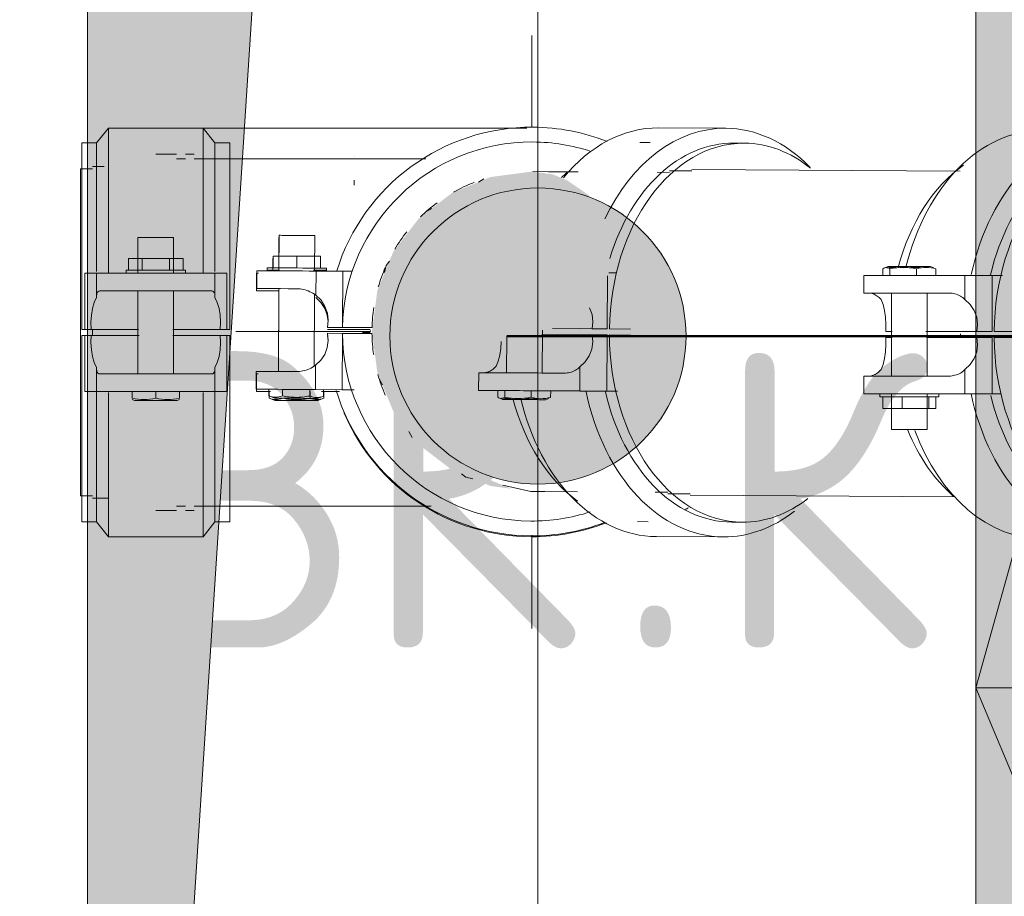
# Model space of a CAD drawing. Header units: millimetres. Extents: x 83162 to 161202, y 56220 to 105342.
# Tile 85 of 152: x 133597 to 133930, y 88110 to 88406. Entities that reach past the tile are written whole.
import ezdxf
from ezdxf import colors
from ezdxf.entities.mleader import LeaderData, LeaderLine
from ezdxf.math import Vec2, Vec3

# ---------------------------------------------------------------- set-up
doc = ezdxf.new("R2010")
doc.units = ezdxf.units.MM
doc.linetypes.add('ADSK_Осевая', pattern=[450, 250, -100, 0, -100])
doc.linetypes.add('ADSK_Штрих', pattern=[300, 200, -100])
for name, color, linetype, lineweight in [('A-____-NOTE-TEXT', 5, 'Continuous', 9), ('A-DETL-GENF-OTLN', 7, 'Continuous', 9), ('A-GLAZ-____-MCUT', 7, 'Continuous', 9), ('A-GLAZ-____-OTLN', 7, 'Continuous', 9), ('A-WALL-____-PATT', 7, 'Continuous', 9), ('M-EQPM-____-OTLN', 7, 'Continuous', 9), ('P-PIPE-____-CNTR', 7, 'ADSK_Осевая', 18), ('P-PIPE-____-OTLN', 7, 'Continuous', 50), ('Греющ. кабель', 204, 'Continuous', 50), ('ДЕВИ', 7, 'Continuous', 0)]:
    doc.layers.add(name, color=color, linetype=linetype, lineweight=lineweight)
doc.layers.add('A-DETL-____-OTLN', color=7, linetype='Continuous', lineweight=9, true_color=0x00a600)
doc.layers.add('A-DOOR-____-HDLN', color=5, linetype='ADSK_Штрих', lineweight=18, true_color=0x0000ff)
doc.styles.add('GOST Common', font='GOST_Common.ttf', dxfattribs={"height": 100})
doc.styles.add('ДЕВИ', font='CS_Gost2304.shx', dxfattribs={"width": 0.8})

# ---------------------------------------------------------------- blocks, each defined once
blk = doc.blocks.new('АР_Канал вертикальный прямоугольный - ВК_К-3568195-ВКК_01_К3_З_ЭОМ_греющий кабель_')
at = {"layer": 'A-DETL-GENF-OTLN', "lineweight": 5, "true_color": 0xf4f4f4}
blk.add_hatch(color=7, dxfattribs=at).paths.add_polyline_path([(-150, -700), (-71.81, 509.6), (-77.35, 523.45), (-79.99, 543.45), (-77.2, 564.3), (-66.83, 586.62), (-65, 615), (150, 700), (-150, 700), (-150, -181.08)])
at = {"layer": 'A-DETL-GENF-OTLN', "color": 254, "lineweight": 13, "true_color": 0xcccccc}
for p, q in [((-150, 700), (-150, -700)), ((-150, 700), (-150, -700)), ((150, -670), (150, 700)), ((-150, -700), (-65, 615)), ((-150, -700), (-65, 615))]:
    blk.add_line(p, q, dxfattribs=at)
at = {"layer": 'M-EQPM-____-OTLN', "color": 254, "lineweight": 5, "true_color": 0xcccccc}
for p, q in [((-150, -700), (-150, 700)), ((150, 700), (150, -670))]:
    blk.add_line(p, q, dxfattribs=at)
blk = doc.blocks.new('АР_Отверстие прямоугольное - АПТ-4520694-ВКК_01_К3_З_ЭОМ_греющий кабель_')
at = {"layer": 'A-DETL-GENF-OTLN', "lineweight": 5, "true_color": 0xf9f9f9}
blk.add_hatch(color=7, dxfattribs=at).paths.add_polyline_path([(425, -125), (425, 125), (-175, 125), (-175, -125), (-63.92, -125)])
at = {"layer": 'A-DETL-GENF-OTLN', "color": 254, "lineweight": 5, "true_color": 0xcccccc}
blk.add_line((425, 125), (-175, -125), dxfattribs=at)
at = {"layer": 'A-DETL-GENF-OTLN', "color": 254, "lineweight": 13, "true_color": 0xcccccc}
for p, q in [((-175, 125), (-175, -125)), ((-175, -125), (425, -125))]:
    blk.add_line(p, q, dxfattribs=at)
at = {"layer": 'A-GLAZ-____-MCUT', "color": 254, "lineweight": 5, "true_color": 0xcccccc}
blk.add_line((-175, 125), (-175, -125), dxfattribs=at)
blk = doc.blocks.new('АР_Отверстие прямоугольное - ВК_К-4520758-ВКК_01_К3_З_ЭОМ_греющий кабель_')
at = {"layer": 'A-DETL-GENF-OTLN', "lineweight": 5, "true_color": 0xf9f9f9}
blk.add_hatch(color=7, dxfattribs=at).paths.add_polyline_path([(575, 125), (-325, 125), (-325, -125), (575, -125), (575, -96.67)])
at = {"layer": 'A-DETL-GENF-OTLN', "color": 254, "lineweight": 5, "true_color": 0xcccccc}
blk.add_line((-325, 125), (575, -125), dxfattribs=at)
at = {"layer": 'A-DETL-GENF-OTLN', "color": 254, "lineweight": 13, "true_color": 0xcccccc}
for p, q in [((575, -125), (575, 125)), ((-325, -125), (575, -125))]:
    blk.add_line(p, q, dxfattribs=at)
at = {"layer": 'A-GLAZ-____-MCUT', "color": 254, "lineweight": 5, "true_color": 0xcccccc}
blk.add_line((575, 125), (575, -125), dxfattribs=at)
blk = doc.blocks.new('240311_Наметкина 10_РД_АР_К3_R21_rvt-1-ВКК_01_К3_З_ЭОМ_греющий кабель_')
at = {"layer": 'A-WALL-____-PATT', "lineweight": 5, "true_color": 0xcccccc}
h = blk.add_hatch(dxfattribs=at)
h.set_pattern_fill('FP_1', color=254, style=0, pattern_type=2)
h.set_pattern_definition([(45, (0, 0), (-114.04925, 114.04925), []), (45, (114.05, 0), (-114.04925, 114.04925), [201.613, -40.323, 3.353, -36.97])])
h.paths.add_polyline_path([(133920, 81670), (134170, 81670), (134170, 85200), (133920, 85200), (133920, 82105.87)])
h.paths.add_polyline_path([(133920, 87000), (134170, 87000), (134170, 99400), (133920, 99400), (133920, 87406.35)])
at = {"layer": 'A-GLAZ-____-OTLN', "color": 254, "lineweight": 5, "true_color": 0xcccccc, "rotation": 270}
for name, p in [('АР_Отверстие прямоугольное - ВК_К-4520758-ВКК_01_К3_З_ЭОМ_греющий кабель_', (134045, 88755)), ('АР_Отверстие прямоугольное - АПТ-4520694-ВКК_01_К3_З_ЭОМ_греющий кабель_', (134045, 88005))]:
    blk.add_blockref(name, p, dxfattribs=at)
at = {"layer": 'M-EQPM-____-OTLN', "color": 254, "lineweight": 5, "true_color": 0xcccccc}
blk.add_blockref('АР_Канал вертикальный прямоугольный - ВК_К-3568195-ВКК_01_К3_З_ЭОМ_греющий кабель_', (133770, 88250), dxfattribs=at)
at = {"layer": 'A-____-NOTE-TEXT', "color": 254, "lineweight": 5, "true_color": 0xcccccc, "char_height": 100, "attachment_point": 1, "style": 'GOST Common'}
for s, insert, width in [('ВК', (133632.41, 88293.61), 200.4219), ('\\fGOST Common|b0|i0|c204|p34|;К', (133830.84, 88293.61), 96.2025), ('\\fGOST Common|b0|i0|c204|p34|;.', (133797.77, 88293.61), 40.0844)]:
    blk.add_mtext(s, dxfattribs=dict(at, insert=insert, width=width))
blk = doc.blocks.new('Грувлочное соединение_Муфта жесткая1 - ГРУВ-V78-ВКК_01_К3_З_ЭОМ_греющий кабель_')
at = {"layer": 'P-PIPE-____-OTLN', "lineweight": 9}
for p, q in [((133965.02, 88368.27), (133942.39, 88368.27)), ((133939.56, 88363.27), (133936.03, 88363.27)), ((133971.38, 88363.27), (133967.85, 88363.27)), ((133890.29, 88322.27), (133889.16, 88321.83)), ((133905.81, 88321.83), (133904.69, 88322.27)), ((133882.08, 88319.27), (133882.08, 88313.27)), ((133888.57, 88319.27), (133888.57, 88321.47)), ((133890.96, 88319.27), (133890.96, 88321.47)), ((133899.88, 88321.47), (133899.88, 88319.27)), ((133906.41, 88319.27), (133906.41, 88321.47)), ((133916.23, 88319.27), (133925.42, 88319.27)), ((133916.23, 88311.08), (133916.23, 88319.27)), ((133925.42, 88319.27), (133929, 88319.27)), ((133925.42, 88319.27), (133925.42, 88300.27)), ((133891.49, 88313.27), (133891.49, 88285.27)), ((133903.49, 88285.27), (133903.49, 88313.27)), ((133891.69, 88300.27), (133889.51, 88300.27)), ((133903.07, 88300.27), (133916.23, 88300.27)), ((133920.31, 88300.27), (133903.07, 88300.27)), ((133920.31, 88300.27), (133925.42, 88300.27)), ((133926.13, 88300.27), (133933.2, 88300.27)), ((133889.51, 88298.27), (133891.69, 88298.27)), ((133916.23, 88298.27), (133903.28, 88298.27)), ((133903.28, 88298.27), (133920.31, 88298.27)), ((133925.42, 88298.27), (133920.31, 88298.27)), ((133925.42, 88298.27), (133925.42, 88279.27)), ((133933.2, 88298.27), (133926.13, 88298.27)), ((133916.23, 88279.27), (133916.23, 88287.46)), ((133882.08, 88285.27), (133882.08, 88279.27)), ((133887.49, 88279.27), (133887.49, 88278.27)), ((133891.49, 88279.27), (133891.49, 88267.27)), ((133903.49, 88267.27), (133903.49, 88279.27)), ((133907.49, 88278.27), (133907.49, 88279.27)), ((133925.42, 88279.27), (133916.23, 88279.27)), ((133928.46, 88279.27), (133925.42, 88279.27)), ((133888.57, 88278.27), (133895.1, 88278.27)), ((133888.57, 88274.27), (133888.57, 88278.27)), ((133895.1, 88278.27), (133904.02, 88278.27)), ((133895.1, 88274.27), (133895.1, 88278.27)), ((133904.02, 88278.27), (133906.41, 88278.27)), ((133904.02, 88274.27), (133904.02, 88278.27)), ((133906.41, 88274.27), (133906.41, 88278.27)), ((133895.1, 88274.27), (133888.57, 88274.27)), ((133904.02, 88274.27), (133895.1, 88274.27)), ((133906.41, 88274.27), (133904.02, 88274.27)), ((133936.03, 88235.27), (133939.56, 88235.27)), ((133967.85, 88235.27), (133971.38, 88235.27)), ((133942.39, 88230.27), (133965.02, 88230.27))]:
    blk.add_line(p, q, dxfattribs=at)
at = {"layer": 'P-PIPE-____-OTLN', "lineweight": 9, "flags": 128}
for points in [[(133889.51, 88300.27), (133889.61, 88302.69), (133889.49, 88305.1), (133889.16, 88307.37), (133888.63, 88309.4), (133887.94, 88311.08)], [(133916.23, 88311.08), (133918.02, 88309.4), (133919.38, 88307.37), (133920.24, 88305.1), (133920.56, 88302.69), (133920.31, 88300.27)], [(133887.94, 88287.46), (133888.63, 88289.14), (133889.16, 88291.17), (133889.49, 88293.45), (133889.61, 88295.86), (133889.51, 88298.27)], [(133920.31, 88298.27), (133920.56, 88295.86), (133920.24, 88293.45), (133919.38, 88291.17), (133918.02, 88289.14), (133916.23, 88287.46)]]:
    blk.add_lwpolyline(points, dxfattribs=at)
at = {"layer": 'P-PIPE-____-OTLN', "lineweight": 9}
for centre, major_axis, ratio, start_param, end_param in [((133942.39, 88299.27), (0, 69), 0.707113, 0, 1.235346), ((133965.02, 88299.27), (0, 69), 0.707113, 0, 1.273024), ((133965.02, 88299.27), (0, 69), 0.707113, 5.770244, 6.283179), ((133967.85, 88299.27), (0, 64), 0.707113, 0, 1.249699), ((133971.38, 88299.27), (0, 64), 0.707113, 0, 1.555165), ((133971.38, 88299.27), (0, 64), 0.707113, 5.741454, 6.283179), ((133936.03, 88299.27), (0, 64), 0.707113, 5.894414, 5.922626), ((133936.03, 88299.27), (0, 64), 0.707113, 0.464965, 1.208878), ((133971.38, 88299.27), (0, 54), 0.707113, 0, 0.258707), ((133971.38, 88299.27), (0, 54), 0.707113, 0.346936, 0.51742), ((133971.38, 88299.27), (0, 54), 0.707113, 0.654231, 0.776132), ((133971.38, 88299.27), (0, 54), 0.707113, 0.892179, 1.034845), ((133897.49, 88322.27), (-7.2, 0), 0.000004, 0.000008, 2.356203), ((133897.49, 88322.27), (-7.2, 0), 0.000004, 5.497795, 6.283175), ((133897.49, 88322.27), (-7.2, 0), 0.000004, 3.141603, 5.497795), ((133897.49, 88322.27), (-7.2, 0), 0.000004, 2.356203, 3.141601), ((133902.08, 88319.27), (-20, 0), 0.000004, 0.000008, 0.261808), ((133902.08, 88319.27), (-20, 0), 0.000004, 3.926999, 6.283185), ((133971.38, 88299.27), (0, 54), 0.707113, 1.156535, 1.293558), ((133902.08, 88313.27), (-20, 0), 0.000004, 5.497795, 6.489623), ((133902.08, 88313.27), (-20, 0), 0.000004, 4.258011, 5.497795), ((133971.38, 88299.27), (0, 54), 0.707113, 1.418514, 1.552271), ((133971.38, 88299.27), (0, 64), 0.707113, 1.586416, 3.141587), ((133971.38, 88299.27), (0, 54), 0.707113, 1.58931, 1.723067), ((133902.08, 88285.27), (-20, 0), 0.000004, 5.497795, 6.489623), ((133902.08, 88285.27), (-20, 0), 0.000004, 4.258011, 5.497796), ((133971.38, 88299.27), (0, 54), 0.707113, 1.848023, 2.020621), ((133902.08, 88279.27), (-20, 0), 0.000004, 3.926999, 6.283185), ((133902.08, 88279.27), (-20, 0), 0.000004, 0.000008, 0.261807), ((133965.02, 88299.27), (0, 69), 0.707113, 1.86581, 3.141587), ((133897.49, 88278.27), (-10, 0), 0.000004, 5.497795, 6.283186), ((133897.49, 88278.27), (-10, 0), 0.000004, 0.000008, 0.523607), ((133897.49, 88278.27), (-10, 0), 0.000004, 3.141601, 5.497795), ((133897.49, 88278.27), (-10, 0), 0.000004, 2.618002, 3.141593), ((133967.85, 88299.27), (0, 64), 0.707113, 1.89745, 3.141587), ((133971.38, 88299.27), (0, 54), 0.707113, 2.106736, 2.249402), ((133897.49, 88267.27), (-6, 0), 0.000004, 5.497795, 6.283185), ((133897.49, 88267.27), (-6, 0), 0.000004, 3.141601, 5.497795), ((133936.03, 88299.27), (0, 64), 0.707113, 2.100177, 2.590247), ((133942.39, 88299.27), (0, 69), 0.707113, 2.059374, 3.141587), ((133971.38, 88299.27), (0, 54), 0.707113, 2.365448, 2.487362), ((133971.38, 88299.27), (0, 54), 0.707113, 2.624161, 2.835012), ((133971.38, 88299.27), (0, 54), 0.707113, 2.882874, 3.141587), ((133965.02, 88299.27), (0, 69), 0.707113, 3.141593, 3.80621), ((133971.38, 88299.27), (0, 64), 0.707113, 3.141593, 3.699171)]:
    blk.add_ellipse(centre, major_axis=major_axis, ratio=ratio, start_param=start_param, end_param=end_param, dxfattribs=at)
for points in [[(133890.96, 88321.47), (133890.57, 88321.8), (133889.78, 88322.12), (133888.98, 88321.8), (133888.57, 88321.47)], [(133899.88, 88321.47), (133898.35, 88321.8), (133895.34, 88322.12), (133892.4, 88321.8), (133890.96, 88321.47)], [(133906.41, 88321.47), (133905.35, 88321.8), (133903.21, 88322.12), (133901, 88321.8), (133899.88, 88321.47)], [(133887.94, 88311.08), (133887.49, 88311.57), (133886.58, 88312.37), (133885.23, 88313.12), (133884.46, 88313.28), (133884.11, 88313.27)], [(133910.86, 88313.27), (133911.58, 88313.28), (133912.94, 88313.12), (133914.78, 88312.37), (133915.77, 88311.57), (133916.23, 88311.08)], [(133884.11, 88285.27), (133884.46, 88285.27), (133885.23, 88285.43), (133886.58, 88286.17), (133887.49, 88286.98), (133887.94, 88287.46)], [(133916.23, 88287.46), (133915.77, 88286.98), (133914.78, 88286.17), (133912.94, 88285.43), (133911.58, 88285.27), (133910.86, 88285.27)]]:
    blk.add_open_spline(points, degree=3, dxfattribs=at)
for points, knots in [([(133889.89, 88321.79), (133890.52, 88321.9), (133891.65, 88322), (133892.8, 88321.92), (133893.31, 88321.85)], [0.207537, 0.207537, 0.207537, 0.207537, 0.5, 0.7314296, 0.7314296, 0.7314296, 0.7314296]), ([(133897.44, 88321.85), (133898.12, 88321.92), (133899.5, 88321.99), (133900.9, 88321.92), (133901.61, 88321.85)], [0.267978, 0.267978, 0.267978, 0.267978, 0.5, 0.7356962, 0.7356962, 0.7356962, 0.7356962])]:
    blk.add_open_spline(points, degree=3, knots=knots, dxfattribs=at)
blk = doc.blocks.new('Грувлочное соединение_Муфта жесткая1 - ГРУВ-V79-ВКК_01_К3_З_ЭОМ_греющий кабель_')
at = {"layer": 'P-PIPE-____-OTLN', "lineweight": 9}
for p, q in [((133684.55, 88332), (133684.55, 88325.79)), ((133682.55, 88325), (133682.55, 88321)), ((133677.05, 88320), (133677.05, 88314)), ((133684.87, 88321), (133682.55, 88321)), ((133698.55, 88321), (133696.33, 88321)), ((133684.55, 88314), (133684.55, 88300.4)), ((133696.55, 88288.66), (133696.55, 88300.36)), ((133701.05, 88301), (133706.05, 88301)), ((133701.05, 88299), (133701.28, 88297.28)), ((133706.06, 88301), (133715.42, 88301)), ((133677.05, 88286), (133677.05, 88280)), ((133681.31, 88280), (133681.31, 88277.8)), ((133695.17, 88280), (133695.17, 88277.8)), ((133705.12, 88280), (133699.05, 88280)), ((133699.79, 88280), (133699.79, 88277.8)), ((133681.31, 88277.8), (133683.35, 88277)), ((133697.75, 88277), (133699.79, 88277.8))]:
    blk.add_line(p, q, dxfattribs=at)
at = {"layer": 'P-PIPE-____-OTLN', "lineweight": 9, "flags": 128}
blk.add_lwpolyline([(133697.05, 88311.81), (133698.8, 88310.13), (133700.14, 88308.1), (133700.98, 88305.82), (133701.28, 88303.64)], dxfattribs=at)
at = {"layer": 'P-PIPE-____-OTLN', "lineweight": 9}
for start, end in [(203.1228, 270), (270, 291.2883)]:
    blk.add_arc((133770.05, 88300), 69, start, end, dxfattribs=at)
for centre, major_axis, start_param, end_param in [((133690.55, 88332), (6, 0), 2.879794, 3.141593), ((133697.05, 88320), (-20, 0), 6.021386, 6.544985), ((133690.55, 88321), (-10, 0), 0, 0.566059), ((133690.55, 88321), (10, 0), 2.180233, 3.141593), ((133690.55, 88321), (-10, 0), 3.141593, 4.090565), ((133690.55, 88321), (10, 0), 5.759587, 6.283185), ((133697.05, 88314), (-20, 0), 0, 0.247957), ((133697.05, 88314), (20, 0), 2.233565, 3.141593), ((133697.05, 88286), (20, 0), 2.893636, 3.141593), ((133697.05, 88286), (20, 0), 3.141593, 3.389549), ((133697.05, 88280), (-20, 0), 5.582211, 6.544985), ((133690.55, 88277), (7.2, 0), 3.141598, 6.28318), ((133690.55, 88277), (7.2, 0), 0, 3.141593)]:
    blk.add_ellipse(centre, major_axis=major_axis, ratio=0.000002, start_param=start_param, end_param=end_param, dxfattribs=at)
for points in [[(133681.31, 88277.8), (133682.06, 88277.48), (133683.58, 88277.15), (133685.14, 88277.48), (133685.93, 88277.8)], [(133685.93, 88277.8), (133685.14, 88277.48), (133683.58, 88277.15), (133682.06, 88277.48), (133681.31, 88277.8)], [(133685.93, 88277.8), (133687.43, 88277.48), (133690.46, 88277.15), (133693.59, 88277.48), (133695.17, 88277.8)], [(133699.79, 88277.8), (133699.04, 88277.48), (133697.52, 88277.15), (133695.96, 88277.48), (133695.17, 88277.8)], [(133695.17, 88277.8), (133695.92, 88277.48), (133697.43, 88277.15), (133699, 88277.48), (133699.79, 88277.8)]]:
    blk.add_open_spline(points, degree=3, dxfattribs=at)
blk = doc.blocks.new('Грувлочное соединение_Муфта жесткая1 - ГРУВ-V80-ВКК_01_К3_З_ЭОМ_греющий кабель_')
at = {"layer": 'P-PIPE-____-OTLN', "lineweight": 9}
for p, q in [((133627.05, 88369), (133623.05, 88364)), ((133659.05, 88369), (133627.05, 88369)), ((133627.05, 88369), (133627.05, 88320.06)), ((133663.05, 88364), (133659.05, 88369)), ((133659.05, 88369), (133659.05, 88320.06)), ((133623.05, 88364), (133618.05, 88364)), ((133618.05, 88364), (133618.05, 88301)), ((133623.05, 88364), (133623.05, 88320.54)), ((133668.05, 88364), (133663.05, 88364)), ((133663.05, 88364), (133663.05, 88320.54)), ((133668.05, 88364), (133668.05, 88301)), ((133637.05, 88332), (133637.05, 88320)), ((133649.05, 88320), (133649.05, 88332)), ((133633.81, 88325), (133638.43, 88325)), ((133633.81, 88325), (133633.81, 88321)), ((133638.43, 88325), (133647.67, 88325)), ((133638.43, 88325), (133638.43, 88321)), ((133647.67, 88325), (133652.29, 88325)), ((133647.67, 88325), (133647.67, 88321)), ((133652.29, 88321), (133652.29, 88325)), ((133619.05, 88320), (133623.05, 88320)), ((133619.05, 88301), (133619.05, 88320)), ((133623.05, 88320), (133623.05, 88311.81)), ((133623.05, 88320), (133623.05, 88311.81)), ((133633.05, 88321), (133633.05, 88320)), ((133638.43, 88321), (133633.81, 88321)), ((133647.67, 88321), (133638.43, 88321)), ((133652.29, 88321), (133647.67, 88321)), ((133653.05, 88320), (133653.05, 88321)), ((133663.05, 88311.81), (133663.05, 88320)), ((133663.05, 88320), (133667.05, 88320)), ((133663.05, 88311.81), (133663.05, 88320)), ((133667.05, 88320), (133667.05, 88301)), ((133637.05, 88314), (133637.05, 88286)), ((133649.05, 88286), (133649.05, 88314)), ((133618.05, 88301), (133621.27, 88301)), ((133621.27, 88299), (133618.05, 88299)), ((133618.05, 88299), (133618.05, 88236)), ((133619.05, 88301), (133621.27, 88301)), ((133621.27, 88299), (133619.05, 88299)), ((133619.05, 88280), (133619.05, 88299)), ((133637.25, 88301), (133621.27, 88301)), ((133621.27, 88299), (133637.47, 88299)), ((133627.05, 88301), (133637.25, 88301)), ((133637.47, 88299), (133627.05, 88299)), ((133648.87, 88301), (133659.05, 88301)), ((133664.83, 88301), (133648.87, 88301)), ((133659.05, 88299), (133648.87, 88299)), ((133648.87, 88299), (133664.83, 88299)), ((133664.83, 88301), (133668.05, 88301)), ((133664.83, 88301), (133667.05, 88301)), ((133668.05, 88299), (133664.83, 88299)), ((133667.05, 88299), (133664.83, 88299)), ((133667.05, 88299), (133667.05, 88280)), ((133668.05, 88299), (133668.05, 88236)), ((133623.05, 88288.19), (133623.05, 88280)), ((133623.05, 88288.19), (133623.05, 88280)), ((133663.05, 88280), (133663.05, 88288.19)), ((133663.05, 88280), (133663.05, 88288.19)), ((133623.05, 88280), (133619.05, 88280)), ((133623.05, 88279.8), (133623.05, 88236)), ((133627.05, 88279.76), (133627.05, 88231)), ((133635.05, 88277.8), (133635.05, 88280)), ((133643.05, 88280), (133643.05, 88277.8)), ((133651.05, 88280), (133651.05, 88277.8)), ((133659.05, 88279.76), (133659.05, 88231)), ((133667.05, 88280), (133663.05, 88280)), ((133663.05, 88279.8), (133663.05, 88236)), ((133635.05, 88277.31), (133635.85, 88277)), ((133650.25, 88277), (133651.05, 88277.31)), ((133618.05, 88236), (133623.05, 88236)), ((133623.05, 88236), (133627.05, 88231)), ((133659.05, 88231), (133663.05, 88236)), ((133663.05, 88236), (133668.05, 88236)), ((133627.05, 88231), (133659.05, 88231))]:
    blk.add_line(p, q, dxfattribs=at)
at = {"layer": 'P-PIPE-____-OTLN', "lineweight": 9, "flags": 128}
for points in [[(133621.27, 88301), (133621.16, 88303.42), (133621.3, 88305.82), (133621.68, 88308.1), (133622.27, 88310.13), (133623.05, 88311.81)], [(133663.05, 88311.81), (133663.83, 88310.13), (133664.42, 88308.1), (133664.8, 88305.82), (133664.93, 88303.42), (133664.83, 88301)], [(133623.05, 88288.19), (133622.27, 88289.87), (133621.68, 88291.9), (133621.3, 88294.17), (133621.16, 88296.58), (133621.27, 88299)], [(133664.83, 88299), (133664.93, 88296.58), (133664.8, 88294.17), (133664.42, 88291.9), (133663.83, 88289.87), (133663.05, 88288.19)]]:
    blk.add_lwpolyline(points, dxfattribs=at)
at = {"layer": 'P-PIPE-____-OTLN', "lineweight": 9}
for centre, major_axis, start_param, end_param in [((133643.05, 88332), (6, 0), 1.570796, 3.141593), ((133643.05, 88332), (6, 0), 0.2618, 1.570796), ((133643.05, 88332), (-6, 0), 3.141593, 3.368239), ((133643.05, 88320), (20, 0), 0, 3.141593), ((133643.05, 88321), (10, 0), 1.570796, 3.403392), ((133643.05, 88321), (10, 0), 6.021386, 7.853982), ((133643.05, 88314), (-20, 0), 4.712389, 5.952174), ((133643.05, 88314), (20, 0), 0.331012, 1.570796), ((133643.05, 88286), (20, 0), 1.570796, 2.81058), ((133643.05, 88286), (20, 0), 0.331012, 1.570796), ((133643.05, 88280), (20, 0), 0, 3.141593), ((133643.05, 88277), (7.2, 0), 1.570796, 3.141593), ((133643.05, 88277), (7.2, 0), 3.141598, 4.712389), ((133643.05, 88277), (7.2, 0), 4.712389, 6.28318), ((133643.05, 88277), (7.2, 0), 0, 1.570796)]:
    blk.add_ellipse(centre, major_axis=major_axis, ratio=0.000002, start_param=start_param, end_param=end_param, dxfattribs=at)
for points in [[(133623.05, 88311.81), (133623.05, 88312.29), (133623.11, 88313.1), (133623.46, 88313.84), (133623.88, 88314), (133624.13, 88314)], [(133661.96, 88314), (133662.22, 88314), (133662.64, 88313.84), (133662.99, 88313.1), (133663.05, 88312.29), (133663.05, 88311.81)], [(133624.13, 88286), (133623.88, 88286), (133623.46, 88286.16), (133623.11, 88286.9), (133623.05, 88287.71), (133623.05, 88288.19)], [(133663.05, 88288.19), (133663.05, 88287.71), (133662.99, 88286.9), (133662.64, 88286.16), (133662.22, 88286), (133661.96, 88286)], [(133635.05, 88277.8), (133636.42, 88277.48), (133639.12, 88277.15), (133641.75, 88277.48), (133643.05, 88277.8)], [(133643.05, 88277.8), (133644.35, 88277.48), (133646.97, 88277.15), (133649.68, 88277.48), (133651.05, 88277.8)]]:
    blk.add_open_spline(points, degree=3, dxfattribs=at)
blk = doc.blocks.new('Грувлочное соединение_Заглушка - ГРУВ-37049112-ВКК_01_К3_З_ЭОМ_греющий кабель_')
at = {"layer": 'P-PIPE-____-OTLN', "color": 11, "lineweight": 9, "true_color": 0xff8040}
for p, q in [((133625.59, 88356), (133621.65, 88356)), ((133621.65, 88355.2), (133617.65, 88355.2)), ((133617.65, 88244.8), (133617.65, 88355.2)), ((133621.65, 88301.01), (133621.65, 88298.99)), ((133617.65, 88244.8), (133621.65, 88244.8)), ((133621.65, 88244), (133627.05, 88244))]:
    blk.add_line(p, q, dxfattribs=at)
blk = doc.blocks.new('Грувлочное соединение_Колено стандартное - ГРУВ-38057247-ВКК_01_К3_З_ЭОМ_греющий кабель_')
at = {"layer": 'P-PIPE-____-OTLN', "color": 11, "lineweight": 9, "true_color": 0xff8040}
for p, q in [((133816.55, 88354.05), (133812.31, 88354.07)), ((133824.1, 88354.51), (133816.56, 88354.55)), ((133752.01, 88350.79), (133753.82, 88351.81)), ((133734.23, 88340.72), (133736.28, 88341.88)), ((133719.57, 88282.27), (133718.55, 88284.08)), ((133729.64, 88264.49), (133728.48, 88266.54)), ((133769.74, 88246.31), (133760.27, 88248.39)), ((133811.7, 88246.07), (133815.94, 88246.05)), ((133815.94, 88245.55), (133823.48, 88245.51))]:
    blk.add_line(p, q, dxfattribs=at)
at = {"layer": 'P-PIPE-____-OTLN', "color": 11, "lineweight": 9, "true_color": 0xff8040, "flags": 128}
for points in [[(133785.64, 88354.22), (133775.71, 88354.28), (133770.38, 88354.31)], [(133720.34, 88320.21), (133720.87, 88322.61), (133721.93, 88324.05)], [(133750.16, 88250.6), (133747.75, 88251.13), (133746.3, 88252.2)], [(133769.74, 88246.31), (133774.45, 88246.28), (133785.41, 88246.22)]]:
    blk.add_lwpolyline(points, dxfattribs=at)
at = {"layer": 'P-PIPE-____-OTLN', "color": 11, "lineweight": 9, "true_color": 0xff8040}
blk.add_arc((133770.05, 88300.31), 54.5, 179.676, 180, dxfattribs=at)
blk = doc.blocks.new('Грувлочное соединение_Муфта жесткая1 - ГРУВ-V230-ВКК_01_К3_З_ЭОМ_греющий кабель_')
at = {"layer": 'P-PIPE-____-OTLN', "lineweight": 9}
for p, q in [((133684.73, 88332.79), (133684.66, 88320.79)), ((133696.66, 88320.73), (133696.73, 88332.73)), ((133682.69, 88325.8), (133682.67, 88321.8)), ((133682.69, 88325.8), (133690.69, 88325.76)), ((133690.67, 88321.76), (133690.69, 88325.76)), ((133690.69, 88325.76), (133698.69, 88325.71)), ((133698.69, 88325.71), (133698.67, 88321.71)), ((133677.16, 88320.84), (133677.13, 88314.84)), ((133680.67, 88321.82), (133680.66, 88320.82)), ((133690.67, 88321.76), (133682.67, 88321.8)), ((133698.67, 88321.71), (133690.67, 88321.76)), ((133697.12, 88312.53), (133697.16, 88320.72)), ((133697.16, 88320.72), (133706.16, 88320.67)), ((133700.66, 88320.7), (133700.67, 88321.7)), ((133706.16, 88320.67), (133706.06, 88301.67)), ((133706.16, 88320.67), (133709.46, 88320.65)), ((133684.63, 88314.79), (133684.47, 88286.79)), ((133696.48, 88288.62), (133696.62, 88312.83)), ((133706.05, 88299.67), (133701.05, 88299.7)), ((133701.06, 88301.7), (133706.06, 88301.67)), ((133706.05, 88299.67), (133705.94, 88280.67)), ((133716.05, 88299.62), (133706.05, 88299.67)), ((133706.06, 88301.67), (133716.07, 88301.62)), ((133696.94, 88280.72), (133696.98, 88288.91)), ((133676.97, 88286.84), (133676.94, 88280.84)), ((133681.2, 88280.81), (133681.19, 88278.61)), ((133685.82, 88280.79), (133685.81, 88278.59)), ((133695.06, 88280.73), (133695.04, 88278.53)), ((133705.94, 88280.67), (133696.94, 88280.72)), ((133699.68, 88280.71), (133699.66, 88278.51)), ((133710, 88280.65), (133705.94, 88280.67)), ((133681.19, 88278.61), (133683.22, 88277.8)), ((133697.62, 88277.72), (133699.66, 88278.51))]:
    blk.add_line(p, q, dxfattribs=at)
at = {"layer": 'P-PIPE-____-OTLN', "lineweight": 9, "flags": 128}
for points in [[(133697.12, 88312.53), (133698.86, 88310.84), (133700.18, 88308.81), (133701.01, 88306.52), (133701.31, 88304.12), (133701.06, 88301.7)], [(133701.05, 88299.7), (133701.27, 88297.28), (133700.95, 88294.88), (133700.09, 88292.6), (133698.75, 88290.58), (133696.98, 88288.91)]]:
    blk.add_lwpolyline(points, dxfattribs=at)
at = {"layer": 'P-PIPE-____-OTLN', "lineweight": 9}
for radius, start, end in [(69, 89.676, 162.7726), (69, 68.3678, 89.676), (64, 89.676, 178.7807), (64, 71.855, 89.676), (54, 111.2182, 119.3223), (54, 126.3591, 134.1454), (54, 141.408, 148.9686), (54, 156.4084, 163.7917), (54, 171.3429, 178.6149), (64, 180.5713, 269.676), (54, 180.7371, 188.4011), (54, 195.5602, 203.4124), (69, 196.7367, 269.676), (64, 269.676, 287.9421), (69, 269.676, 290.8439)]:
    blk.add_arc((133770.05, 88300.31), radius, start, end, dxfattribs=at)
for centre, major_axis, start_param, end_param in [((133690.73, 88332.76), (-6, 0.03), 3.141593, 6.283185), ((133697.16, 88320.72), (-20, 0.11), 4.712389, 6.544985), ((133690.67, 88321.76), (-10, 0.06), 0.000001, 0.546122), ((133690.67, 88321.76), (-10, 0.06), 3.141594, 6.283185), ((133690.67, 88321.76), (-10, 0.06), 2.617994, 3.141593), ((133697.13, 88314.72), (-20, 0.11), 6.283185, 6.531142), ((133697.13, 88314.72), (-20, 0.11), 5.043401, 6.283185), ((133696.97, 88286.72), (-20, 0.11), 5.043401, 6.283185), ((133696.97, 88286.72), (-20, 0.11), 0, 0.247957), ((133696.94, 88280.72), (-20, 0.11), 4.712389, 6.544985), ((133690.42, 88277.76), (-7.2, 0.04), 0.000004, 3.141591), ((133690.42, 88277.76), (-7.2, 0.04), 3.141593, 6.283183)]:
    blk.add_ellipse(centre, major_axis=major_axis, ratio=0.000002, start_param=start_param, end_param=end_param, dxfattribs=at)
for points in [[(133690.63, 88314.76), (133691.39, 88314.76), (133692.89, 88314.59), (133695.14, 88313.84), (133696.48, 88313.02), (133697.12, 88312.53)], [(133696.98, 88288.91), (133696.34, 88288.43), (133694.99, 88287.63), (133692.73, 88286.9), (133691.23, 88286.75), (133690.47, 88286.76)], [(133681.19, 88278.61), (133681.93, 88278.28), (133683.45, 88277.95), (133685.01, 88278.27), (133685.81, 88278.59)], [(133685.81, 88278.59), (133685.01, 88278.27), (133683.45, 88277.95), (133681.93, 88278.28), (133681.19, 88278.61)], [(133685.81, 88278.59), (133687.3, 88278.25), (133690.34, 88277.91), (133693.46, 88278.22), (133695.04, 88278.53)], [(133699.66, 88278.51), (133698.91, 88278.19), (133697.39, 88277.87), (133695.83, 88278.21), (133695.04, 88278.53)], [(133695.04, 88278.53), (133695.79, 88278.21), (133697.31, 88277.87), (133698.87, 88278.19), (133699.66, 88278.51)]]:
    blk.add_open_spline(points, degree=3, dxfattribs=at)
blk = doc.blocks.new('Грувлочное соединение_Муфта жесткая1 - ГРУВ-V231-ВКК_01_К3_З_ЭОМ_греющий кабель_')
at = {"layer": 'P-PIPE-____-OTLN', "lineweight": 9}
for p, q in [((133835.49, 88368.94), (133812.87, 88369.07)), ((133810.01, 88364.09), (133806.47, 88364.11)), ((133841.83, 88363.91), (133838.29, 88363.93)), ((133795.61, 88319.08), (133795.51, 88301.17)), ((133796.06, 88320.16), (133798.66, 88320.15)), ((133761.57, 88298.77), (133761.5, 88286.36)), ((133786.31, 88299.22), (133773.37, 88299.29)), ((133773.37, 88299.29), (133790.39, 88299.2)), ((133773.5, 88286.29), (133773.58, 88300.78)), ((133777.04, 88301.27), (133786.33, 88301.22)), ((133790.41, 88301.2), (133777.04, 88301.27)), ((133795.5, 88299.17), (133790.39, 88299.2)), ((133790.41, 88301.2), (133795.51, 88301.17)), ((133795.5, 88299.17), (133795.39, 88280.17)), ((133803.29, 88299.12), (133796.21, 88299.16)), ((133796.22, 88301.16), (133803.3, 88301.12)), ((133752.09, 88286.41), (133752.06, 88280.41)), ((133786.2, 88280.22), (133786.25, 88288.41)), ((133758.53, 88278.18), (133758.54, 88280.38)), ((133760.93, 88280.36), (133760.92, 88278.16)), ((133769.85, 88280.31), (133769.84, 88278.11)), ((133776.39, 88280.27), (133776.37, 88278.07)), ((133795.39, 88280.17), (133786.2, 88280.22)), ((133798.97, 88280.15), (133795.39, 88280.17)), ((133759.13, 88277.81), (133760.25, 88277.37)), ((133774.65, 88277.28), (133775.74, 88277.71)), ((133805.75, 88236.11), (133809.29, 88236.09)), ((133837.57, 88235.93), (133841.11, 88235.91)), ((133812.09, 88231.07), (133834.71, 88230.94))]:
    blk.add_line(p, q, dxfattribs=at)
at = {"layer": 'P-PIPE-____-OTLN', "lineweight": 9, "flags": 128}
for points in [[(133789.51, 88308.3), (133790.36, 88306.02), (133790.66, 88303.61), (133790.41, 88301.2)], [(133790.39, 88299.2), (133790.62, 88296.78), (133790.3, 88294.37), (133789.42, 88292.1), (133788.05, 88290.08), (133786.25, 88288.41)], [(133757.96, 88288.57), (133758.66, 88290.24), (133759.2, 88292.27), (133759.54, 88294.55), (133759.68, 88296.95)]]:
    blk.add_lwpolyline(points, dxfattribs=at)
at = {"layer": 'P-PIPE-____-OTLN', "lineweight": 9}
for centre, major_axis, ratio, start_param, end_param in [((133812.48, 88300.07), (0.39, 69), 0.707099, 0, 0.717294), ((133835.1, 88299.94), (0.39, 69), 0.707099, 0, 0.985172), ((133835.1, 88299.94), (0.39, 69), 0.707099, 5.660661, 6.283182), ((133841.47, 88299.91), (0.36, 64), 0.707099, 0, 1.555168), ((133837.93, 88299.93), (0.36, 64), 0.707099, 0, 1.172255), ((133841.47, 88299.91), (0.36, 64), 0.707099, 5.765857, 6.283182), ((133806.11, 88300.11), (0.36, 64), 0.707099, 0.573925, 0.622065), ((133841.47, 88299.91), (0.36, 64), 0.707099, 1.586419, 3.14159), ((133772.09, 88286.3), (-20, 0.11), 0.000002, 5.497776, 6.489604), ((133772.09, 88286.3), (-20, 0.11), 0.000002, 4.257991, 5.497776), ((133772.06, 88280.3), (-20, 0.11), 0.000002, 3.926979, 6.283174), ((133772.06, 88280.3), (-20, 0.11), 0.000002, 0, 0.261788), ((133835.1, 88299.94), (0.39, 69), 0.707099, 1.86856, 3.14159), ((133837.93, 88299.93), (0.36, 64), 0.707099, 1.891881, 3.14159), ((133767.45, 88277.32), (-7.2, 0.04), 0.000002, 5.497776, 6.283174), ((133767.45, 88277.32), (-7.2, 0.04), 0.000002, 0.000005, 2.356182), ((133767.45, 88277.32), (-7.2, 0.04), 0.000002, 3.141588, 5.497777), ((133806.11, 88300.11), (0.36, 64), 0.707099, 1.932701, 2.676635), ((133812.48, 88300.07), (0.39, 69), 0.707099, 1.906236, 3.14159), ((133767.45, 88277.32), (-7.2, 0.04), 0.000002, 2.356183, 3.141581), ((133841.47, 88299.91), (0.36, 64), 0.707099, 3.141593, 3.650974), ((133806.11, 88300.11), (0.36, 64), 0.707099, 3.502173, 3.530383), ((133835.1, 88299.94), (0.39, 69), 0.707099, 3.141593, 3.654523)]:
    blk.add_ellipse(centre, major_axis=major_axis, ratio=ratio, start_param=start_param, end_param=end_param, dxfattribs=at)
for points in [[(133754.12, 88286.4), (133754.47, 88286.4), (133755.24, 88286.55), (133756.59, 88287.28), (133757.51, 88288.09), (133757.96, 88288.57)], [(133786.25, 88288.41), (133785.79, 88287.93), (133784.79, 88287.13), (133782.95, 88286.39), (133781.59, 88286.24), (133780.87, 88286.25)], [(133758.53, 88278.18), (133758.94, 88277.85), (133759.74, 88277.52), (133760.53, 88277.84), (133760.92, 88278.16)], [(133760.92, 88278.16), (133762.36, 88277.83), (133765.29, 88277.49), (133768.31, 88277.8), (133769.84, 88278.11)], [(133769.84, 88278.11), (133770.9, 88277.78), (133773.04, 88277.45), (133775.25, 88277.76), (133776.37, 88278.07)]]:
    blk.add_open_spline(points, degree=3, dxfattribs=at)
for points, knots in [([(133763.32, 88277.76), (133762.83, 88277.7), (133761.69, 88277.63), (133760.53, 88277.74), (133759.88, 88277.85)], [0.2717046, 0.2717046, 0.2717046, 0.2717046, 0.5, 0.7978024, 0.7978024, 0.7978024, 0.7978024]), ([(133771.61, 88277.72), (133770.93, 88277.65), (133769.56, 88277.59), (133768.17, 88277.67), (133767.46, 88277.75)], [0.2717091, 0.2717091, 0.2717091, 0.2717091, 0.5, 0.7357365, 0.7357365, 0.7357365, 0.7357365])]:
    blk.add_open_spline(points, degree=3, knots=knots, dxfattribs=at)
blk = doc.blocks.new('Точка присоединения')
at = {"layer": 'A-DOOR-____-HDLN'}
h = blk.add_hatch(color=256, dxfattribs=at)
h.dxf.hatch_style = 1
h.paths.add_polyline_path([(-50, 0, 1), (50, 0, 1)])
at = {"layer": 'A-DETL-____-OTLN', "color": 5, "true_color": 0x0000ff}
blk.add_circle((0, 0), 50, dxfattribs=at)

msp = doc.modelspace()

# ---------------------------------------------------------------- hatches: boundary and pattern name
at = {"layer": 'P-PIPE-____-OTLN', "true_color": 0x007f00}
msp.add_hatch(color=96, dxfattribs=at).paths.add_polyline_path([(133763.06, 88247.23), (133756.55, 88249.93), (133748.7, 88257.17), (133746.67, 88259.81), (133743.97, 88266.32), (133743.4, 88275.97), (133743.97, 88280.3), (133748.7, 88289.46), (133750.96, 88292.4), (133756.55, 88296.69), (133763.06, 88299.39), (133777.04, 88301.23), (133783.55, 88303.93), (133789.14, 88308.22), (133794.91, 88317.38), (133796.13, 88320.32), (133797.05, 88327.31), (133794.56, 88338.08), (133793.43, 88340.81), (133789.14, 88346.4), (133781.97, 88351.35), (133777.04, 88353.39), (133770.05, 88354.31), (133756.07, 88352.47), (133743.05, 88347.08), (133731.87, 88338.49), (133723.28, 88327.31), (133717.89, 88314.29), (133716.05, 88300.31), (133717.89, 88286.33), (133723.28, 88273.31), (133731.87, 88262.13), (133743.05, 88253.55), (133756.07, 88248.15)])

# ---------------------------------------------------------------- linework, layer by layer
at = {"layer": 'A-DETL-____-OTLN', "color": 5, "true_color": 0x0000ff}
msp.add_line((133772.09, 86805.08), (133772.09, 88793.45), dxfattribs=at)
at = {"layer": 'P-PIPE-____-CNTR', "color": 11, "lineweight": 9, "true_color": 0xff8040}
for p, q in [((133770.05, 88369.15), (133770.05, 88400.31)), ((133770.05, 88369.15), (133770.05, 88400)), ((133670.05, 88300.31), (133715.42, 88300.31)), ((133712.9, 88300), (133715.42, 88300)), ((133770.05, 88200.31), (133770.05, 88231.55)), ((133770.05, 88200), (133770.05, 88231))]:
    msp.add_line(p, q, dxfattribs=at)
at = {"layer": 'P-PIPE-____-CNTR', "color": 11, "linetype": 'Continuous', "lineweight": 9, "true_color": 0xff8040}
for p, q in [((133710.05, 88359.35), (133710.05, 88359.35)), ((133710.05, 88351.44), (133710.05, 88349.69)), ((133715.42, 88300), (133712.9, 88300))]:
    msp.add_line(p, q, dxfattribs=at)
at = {"layer": 'P-PIPE-____-OTLN', "color": 11, "lineweight": 9, "true_color": 0xff8040}
for p, q in [((133768.39, 88369), (133643.05, 88369)), ((133650.05, 88360.15), (133643.05, 88360.15)), ((133653.05, 88358.65), (133650.05, 88358.65)), ((133656.05, 88360.15), (133653.05, 88360.15)), ((133734.27, 88358.65), (133656.05, 88358.65)), ((133914.65, 88354.49), (133824.1, 88355.01)), ((133823.48, 88245.01), (133913.02, 88244.5)), ((133643.05, 88239.85), (133650.05, 88239.85)), ((133650.05, 88241.35), (133653.05, 88241.35)), ((133653.05, 88239.85), (133656.05, 88239.85)), ((133656.05, 88241.35), (133736.01, 88241.35))]:
    msp.add_line(p, q, dxfattribs=at)
msp.add_ellipse((133953.7, 88299.27), major_axis=(0.31, 55), ratio=0.707099, start_param=1.570796, end_param=1.593212, dxfattribs=at)
at = {"layer": 'Греющ. кабель'}
msp.add_line((133761.57, 88298.77), (135156.92, 88298.83), dxfattribs=at)

# ---------------------------------------------------------------- block references
at = {"lineweight": 5}
msp.add_blockref('240311_Наметкина 10_РД_АР_К3_R21_rvt-1-ВКК_01_К3_З_ЭОМ_греющий кабель_', (0, 0), dxfattribs=at)
at = {"layer": 'A-DETL-GENF-OTLN'}
msp.add_blockref('Точка присоединения', (133772.09, 88298.77), dxfattribs=at)
at = {"layer": 'P-PIPE-____-OTLN', "lineweight": 9}
for name in ['Грувлочное соединение_Муфта жесткая1 - ГРУВ-V80-ВКК_01_К3_З_ЭОМ_греющий кабель_', 'Грувлочное соединение_Муфта жесткая1 - ГРУВ-V230-ВКК_01_К3_З_ЭОМ_греющий кабель_', 'Грувлочное соединение_Муфта жесткая1 - ГРУВ-V231-ВКК_01_К3_З_ЭОМ_греющий кабель_', 'Грувлочное соединение_Муфта жесткая1 - ГРУВ-V78-ВКК_01_К3_З_ЭОМ_греющий кабель_', 'Грувлочное соединение_Муфта жесткая1 - ГРУВ-V79-ВКК_01_К3_З_ЭОМ_греющий кабель_']:
    msp.add_blockref(name, (0, 0), dxfattribs=at)
at = {"layer": 'P-PIPE-____-OTLN', "color": 11, "lineweight": 9, "true_color": 0xff8040}
for name in ['Грувлочное соединение_Заглушка - ГРУВ-37049112-ВКК_01_К3_З_ЭОМ_греющий кабель_', 'Грувлочное соединение_Колено стандартное - ГРУВ-38057247-ВКК_01_К3_З_ЭОМ_греющий кабель_']:
    msp.add_blockref(name, (0, 0), dxfattribs=at)

# ---------------------------------------------------------------- leaders
at = {"layer": 'ДЕВИ', "color": 7}
ml = msp.add_multileader_mtext('Standard', dxfattribs=at)
ml.set_content('{\\C7;ГК3.17\\PЭлектроподогрев трубы\\PДЕВИ Iceguard-18  8м  144Вт. 230В \\PУчасток 17.}', color=5, style='ДЕВИ')
ml.set_leader_properties()
ml.build(insert=Vec2(0, 0))
ml.multileader.update_dxf_attribs({"text_left_attachment_type": 5, "text_right_attachment_type": 5, "dogleg_length": 1, "arrow_head_size": 50})
ctx = ml.context
ctx.base_point, ctx.char_height, ctx.arrow_head_size, ctx.landing_gap_size, ctx.plane_origin = Vec3(136905.18, 85482.02), 200, 50, 0, Vec3(150400.42, 93625.61)
ctx.left_attachment, ctx.right_attachment = 5, 5
notes = []
notes.append((ctx, [(1, (1, 1, 0), (136904.18, 85482.02), (1, 0), 1, [(0, [(135399.5, 88467.62)], 0, [])])]))
ctx.mtext.insert, ctx.mtext.width, ctx.mtext.flow_direction = Vec3(136905.18, 86722.02), 5715.1114, 5
for ctx, leaders in notes:
    for number, flags, end, landing, length, lines in leaders:
        leader = LeaderData()
        leader.index, (leader.has_last_leader_line, leader.has_dogleg_vector, leader.attachment_direction) = number, flags
        leader.last_leader_point, leader.dogleg_vector, leader.dogleg_length = Vec3(end), Vec3(landing), length
        for number, points, colour, breaks in lines:
            line = LeaderLine()
            line.index, line.vertices, line.color, line.breaks = number, Vec3.list(points), colors.encode_raw_color(colour), breaks
            leader.lines.append(line)
        ctx.leaders.append(leader)

doc.saveas('drawing.dxf')
